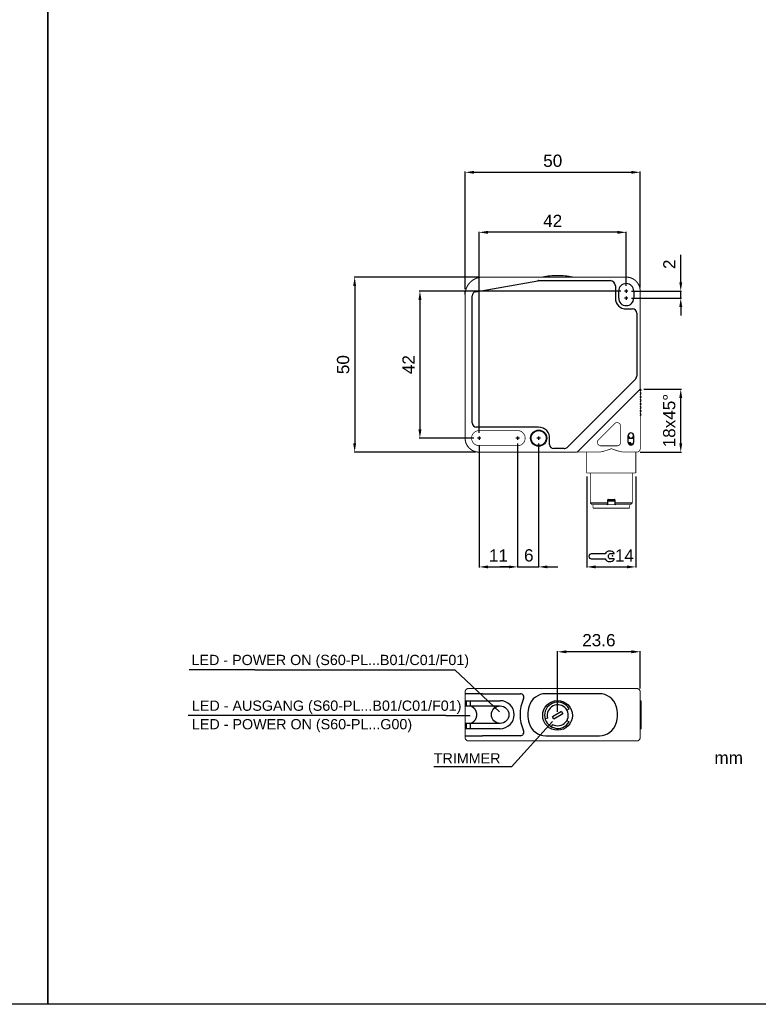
# Model space of a CAD drawing. Extents: x 1809 to 2609, y 921 to 1495.
# Tile 5 of 8: x 2201 to 2411, y 921 to 1202. Entities that reach past the tile are written whole.
import ezdxf

# ---------------------------------------------------------------- set-up
doc = ezdxf.new("R2010")
doc.units = 0
doc.header["$MEASUREMENT"] = 0
doc.linetypes.add('HIDDENNEW00', pattern=[4.5, 3, -1.5])
doc.linetypes.add('TRATTEGGIATA2', pattern=[0.375, 0.25, -0.125])
doc.layers.get('0').update_dxf_attribs({"linetype": 'CONTINUOUS'})
doc.layers.get('DEFPOINTS').update_dxf_attribs({"linetype": 'CONTINUOUS'})
doc.layers.add('DISEGNO', color=3, linetype='HIDDENNEW00')
doc.layers.add('TRATTEGGIO', color=7, linetype='TRATTEGGIATA2')
doc.styles.add('QUOTE', font='ARIAL.TTF', dxfattribs={"height": 3.5})
doc.dimstyles.new('QUOTE', dxfattribs={"dimscale": 0, "dimtxt": 2.5, "dimasz": 2.5, "dimexe": 0.18, "dimexo": 1, "dimgap": 1.5, "dimtad": 1, "dimdec": 1, "dimzin": 0, "dimdsep": 46, "dimtxsty": 'QUOTE', "dimcen": 0.09, "dimadec": 0, "dimazin": 0, "dimtm": -0.1, "dimtfac": 0.5, "dimtdec": 1, "dimtmove": 0, "dimatfit": 0, "dimfxl": 0, "dimtolj": 2, "dimtzin": 0, "dimarcsym": 0})

# ---------------------------------------------------------------- blocks, each defined once
blk = doc.blocks.new('*D54')
at = {"layer": 'DEFPOINTS', "color": 0, "linetype": 'ByBlock'}
for p in [(2374.25, 1124.44), (2374.25, 1122.44), (2389.33, 1124.44)]:
    blk.add_point(p, dxfattribs=at)
at = {"layer": 'TRATTEGGIO', "color": 0, "linetype": 'ByBlock', "lineweight": -2}
for p, q in [((2389.33, 1126.94), (2389.33, 1134.76)), ((2375.25, 1124.44), (2389.51, 1124.44)), ((2375.25, 1122.44), (2389.51, 1122.44)), ((2389.33, 1122.44), (2389.33, 1124.44)), ((2389.33, 1119.94), (2389.33, 1117.44))]:
    blk.add_line(p, q, dxfattribs=at)
at = {"layer": 'TRATTEGGIO', "color": 0, "linetype": 'ByBlock'}
for points in [[(2388.92, 1126.94), (2389.75, 1126.94), (2389.33, 1124.44)], [(2388.92, 1119.94), (2389.75, 1119.94), (2389.33, 1122.44)]]:
    blk.add_solid(points, dxfattribs=at)
at = {"layer": 'TRATTEGGIO', "color": 0, "linetype": 'ByBlock', "insert": (2386.07, 1132.1), "char_height": 3.5, "attachment_point": 5, "rotation": 90, "style": 'QUOTE'}
blk.add_mtext('\\A2;2', dxfattribs=at)
blk = doc.blocks.new('*D55')
at = {"layer": 'DEFPOINTS', "color": 0, "linetype": 'ByBlock'}
for p in [(2332.75, 1128.44), (2296.21, 1078.44), (2331.75, 1078.44)]:
    blk.add_point(p, dxfattribs=at)
at = {"layer": 'TRATTEGGIO', "color": 0, "linetype": 'ByBlock', "lineweight": -2}
for p, q in [((2331.75, 1128.44), (2296.03, 1128.44)), ((2296.21, 1125.94), (2296.21, 1080.94)), ((2330.75, 1078.44), (2296.03, 1078.44))]:
    blk.add_line(p, q, dxfattribs=at)
at = {"layer": 'TRATTEGGIO', "color": 0, "linetype": 'ByBlock'}
for points in [[(2295.79, 1125.94), (2296.62, 1125.94), (2296.21, 1128.44)], [(2295.79, 1080.94), (2296.62, 1080.94), (2296.21, 1078.44)]]:
    blk.add_solid(points, dxfattribs=at)
at = {"layer": 'TRATTEGGIO', "color": 0, "linetype": 'ByBlock', "insert": (2292.92, 1103.44), "char_height": 3.5, "attachment_point": 5, "rotation": 90, "style": 'QUOTE'}
blk.add_mtext('\\A2;50', dxfattribs=at)
blk = doc.blocks.new('*D56')
at = {"layer": 'DEFPOINTS', "color": 0, "linetype": 'ByBlock'}
for p in [(2377.75, 1158.38), (2327.78, 1124), (2377.75, 1124.44)]:
    blk.add_point(p, dxfattribs=at)
at = {"layer": 'TRATTEGGIO', "color": 0, "linetype": 'ByBlock', "lineweight": -2}
for p, q in [((2327.78, 1125), (2327.78, 1158.56)), ((2330.28, 1158.38), (2375.25, 1158.38)), ((2377.75, 1125.44), (2377.75, 1158.56))]:
    blk.add_line(p, q, dxfattribs=at)
at = {"layer": 'TRATTEGGIO', "color": 0, "linetype": 'ByBlock'}
for points in [[(2330.28, 1158.79), (2330.28, 1157.96), (2327.78, 1158.38)], [(2375.25, 1158.79), (2375.25, 1157.96), (2377.75, 1158.38)]]:
    blk.add_solid(points, dxfattribs=at)
at = {"layer": 'TRATTEGGIO', "color": 0, "linetype": 'ByBlock', "insert": (2352.77, 1161.66), "char_height": 3.5, "attachment_point": 5, "style": 'QUOTE'}
blk.add_mtext('\\A2;50', dxfattribs=at)
blk = doc.blocks.new('*D57')
at = {"layer": 'DEFPOINTS', "color": 0, "linetype": 'ByBlock'}
for p in [(2331.75, 1141.23), (2373.75, 1124.94), (2331.75, 1082.94)]:
    blk.add_point(p, dxfattribs=at)
at = {"layer": 'TRATTEGGIO', "color": 0, "linetype": 'ByBlock', "lineweight": -2}
for p, q in [((2331.75, 1083.94), (2331.75, 1141.41)), ((2371.25, 1141.23), (2334.25, 1141.23)), ((2373.75, 1125.94), (2373.75, 1141.41))]:
    blk.add_line(p, q, dxfattribs=at)
at = {"layer": 'TRATTEGGIO', "color": 0, "linetype": 'ByBlock'}
for points in [[(2334.25, 1141.65), (2334.25, 1140.81), (2331.75, 1141.23)], [(2371.25, 1141.65), (2371.25, 1140.81), (2373.75, 1141.23)]]:
    blk.add_solid(points, dxfattribs=at)
at = {"layer": 'TRATTEGGIO', "color": 0, "linetype": 'ByBlock', "insert": (2352.75, 1144.49), "char_height": 3.5, "attachment_point": 5, "style": 'QUOTE'}
blk.add_mtext('\\A2;42', dxfattribs=at)
blk = doc.blocks.new('*D50')
at = {"layer": 'DEFPOINTS', "color": 0, "linetype": 'ByBlock'}
for p in [(2354.15, 1021.41), (2377.75, 1009.94), (2354.15, 1003.24)]:
    blk.add_point(p, dxfattribs=at)
at = {"layer": 'TRATTEGGIO', "color": 0, "linetype": 'ByBlock', "lineweight": -2}
for p, q in [((2354.15, 1004.24), (2354.15, 1021.59)), ((2375.25, 1021.41), (2356.65, 1021.41)), ((2377.75, 1010.94), (2377.75, 1021.59))]:
    blk.add_line(p, q, dxfattribs=at)
at = {"layer": 'TRATTEGGIO', "color": 0, "linetype": 'ByBlock'}
for points in [[(2356.65, 1021.83), (2356.65, 1020.99), (2354.15, 1021.41)], [(2375.25, 1021.83), (2375.25, 1020.99), (2377.75, 1021.41)]]:
    blk.add_solid(points, dxfattribs=at)
at = {"layer": 'TRATTEGGIO', "color": 0, "linetype": 'ByBlock', "insert": (2365.95, 1024.7), "char_height": 3.5, "attachment_point": 5, "style": 'QUOTE'}
blk.add_mtext('\\A2;23.6', dxfattribs=at)
blk = doc.blocks.new('*D51')
at = {"layer": 'DEFPOINTS', "color": 0, "linetype": 'ByBlock'}
for p in [(2373.25, 1124.44), (2314.85, 1082.44), (2331.25, 1082.44)]:
    blk.add_point(p, dxfattribs=at)
at = {"layer": 'TRATTEGGIO', "color": 0, "linetype": 'ByBlock', "lineweight": -2}
for p, q in [((2372.25, 1124.44), (2314.67, 1124.44)), ((2314.85, 1121.94), (2314.85, 1084.94)), ((2330.25, 1082.44), (2314.67, 1082.44))]:
    blk.add_line(p, q, dxfattribs=at)
at = {"layer": 'TRATTEGGIO', "color": 0, "linetype": 'ByBlock'}
for points in [[(2314.43, 1121.94), (2315.27, 1121.94), (2314.85, 1124.44)], [(2314.43, 1084.94), (2315.27, 1084.94), (2314.85, 1082.44)]]:
    blk.add_solid(points, dxfattribs=at)
at = {"layer": 'TRATTEGGIO', "color": 0, "linetype": 'ByBlock', "insert": (2311.59, 1103.44), "char_height": 3.5, "attachment_point": 5, "rotation": 90, "style": 'QUOTE'}
blk.add_mtext('\\A2;42', dxfattribs=at)
blk = doc.blocks.new('*D52')
at = {"layer": 'DEFPOINTS', "color": 0, "linetype": 'ByBlock'}
for p in [(2331.75, 1081.44), (2342.75, 1081.44), (2342.75, 1045.66)]:
    blk.add_point(p, dxfattribs=at)
at = {"layer": 'TRATTEGGIO', "color": 0, "linetype": 'ByBlock', "lineweight": -2}
for p, q in [((2331.75, 1080.44), (2331.75, 1045.48)), ((2342.75, 1080.44), (2342.75, 1045.48)), ((2334.25, 1045.66), (2340.25, 1045.66))]:
    blk.add_line(p, q, dxfattribs=at)
at = {"layer": 'TRATTEGGIO', "color": 0, "linetype": 'ByBlock'}
for points in [[(2334.25, 1046.07), (2334.25, 1045.24), (2331.75, 1045.66)], [(2340.25, 1046.07), (2340.25, 1045.24), (2342.75, 1045.66)]]:
    blk.add_solid(points, dxfattribs=at)
at = {"layer": 'TRATTEGGIO', "color": 0, "linetype": 'ByBlock', "insert": (2337.25, 1048.91), "char_height": 3.5, "attachment_point": 5, "style": 'QUOTE'}
blk.add_mtext('\\A2;11', dxfattribs=at)
blk = doc.blocks.new('*D53')
at = {"layer": 'DEFPOINTS', "color": 0, "linetype": 'ByBlock'}
for p in [(2377.75, 1096.44), (2389.33, 1096.44), (2376.75, 1078.44)]:
    blk.add_point(p, dxfattribs=at)
at = {"layer": 'TRATTEGGIO', "color": 0, "linetype": 'ByBlock', "lineweight": -2}
for p, q in [((2378.75, 1096.44), (2389.51, 1096.44)), ((2389.33, 1080.94), (2389.33, 1093.94)), ((2377.75, 1078.44), (2389.51, 1078.44))]:
    blk.add_line(p, q, dxfattribs=at)
at = {"layer": 'TRATTEGGIO', "color": 0, "linetype": 'ByBlock'}
for points in [[(2388.92, 1093.94), (2389.75, 1093.94), (2389.33, 1096.44)], [(2388.92, 1080.94), (2389.75, 1080.94), (2389.33, 1078.44)]]:
    blk.add_solid(points, dxfattribs=at)
at = {"layer": 'TRATTEGGIO', "color": 0, "linetype": 'ByBlock', "insert": (2386.05, 1087.44), "char_height": 3.5, "attachment_point": 5, "rotation": 90, "style": 'QUOTE'}
blk.add_mtext('\\A2;18x45°', dxfattribs=at)
blk = doc.blocks.new('CHIAVE')
at = {"color": 7, "linetype": 'Continuous'}
for p, q in [((-2.1, 0.56), (-6.01, 0.56)), ((0.4, 0.56), (-0.68, 0.56)), ((-6.71, -0.14), (-6.71, -0.15)), ((-6.01, -0.85), (-2.1, -0.85)), ((0.4, -0.85), (-0.68, -0.85))]:
    blk.add_line(p, q, dxfattribs=at)
for centre, radius, start, end in [((-6.01, -0.14), 0.7, 90, 180), ((-0.75, -0.15), 1.52, 35.3821, 152.4178), ((-0.45, -0.15), 0.744, 108.4352, 251.5648), ((0.4, 0.67), 0.112, 270, 35.3821), ((-6.01, -0.15), 0.7, 180, 270), ((-0.75, -0.15), 1.52, 207.5822, 324.6179), ((0.4, -0.96), 0.112, 324.6179, 90)]:
    blk.add_arc(centre, radius, start, end, dxfattribs=at)
at = {"color": 1, "linetype": 'Continuous'}
blk.add_point((0, 0), dxfattribs=at)

msp = doc.modelspace()

# ---------------------------------------------------------------- hatches: boundary and pattern name
at = {"layer": 'TRATTEGGIO', "linetype": 'ByBlock'}
h = msp.add_hatch(color=0, dxfattribs=at)
edge = h.paths.add_edge_path(flags=16)
edge.add_arc((2348.75, 1082.44), 2.15, 0, 360)
edge = h.paths.add_edge_path()
edge.add_arc((2348.75, 1082.44), 2.31, 0, 360)

# ---------------------------------------------------------------- linework, layer by layer
at = {"color": 7, "linetype": 'Continuous'}
for p, q in [((2330.74, 1124.28), (2348.53, 1127.42)), ((2348.74, 1127.44), (2369.15, 1127.44)), ((2348.74, 1127.44), (2348.74, 1127.44)), ((2370.65, 1125.94), (2370.65, 1122.44)), ((2329.75, 1086.79), (2329.75, 1123.1)), ((2330.74, 1124.28), (2330.74, 1124.28)), ((2371.6, 1122.44), (2371.6, 1124.44)), ((2374.25, 1124.44), (2373.25, 1124.44)), ((2374.25, 1122.44), (2373.25, 1122.44)), ((2373.75, 1124.94), (2373.75, 1123.94)), ((2373.75, 1122.94), (2373.75, 1121.94)), ((2375.9, 1124.44), (2375.9, 1122.44)), ((2373.75, 1119.34), (2373.75, 1119.34)), ((2373.75, 1119.34), (2375.55, 1119.34)), ((2376.75, 1118.14), (2376.75, 1100.18)), ((2376.75, 1100.18), (2376.75, 1100.18)), ((2376.4, 1099.33), (2356.86, 1079.79)), ((2329.75, 1086.79), (2329.75, 1086.79)), ((2348.75, 1085.59), (2330.95, 1085.59)), ((2330.95, 1085.59), (2330.95, 1085.59)), ((2331.75, 1082.94), (2331.75, 1081.94)), ((2342.75, 1082.94), (2342.75, 1081.94)), ((2348.75, 1082.94), (2348.75, 1081.94)), ((2374.35, 1081.19), (2374.35, 1083.19)), ((2375.85, 1083.19), (2375.85, 1081.19)), ((2332.25, 1082.44), (2331.25, 1082.44)), ((2343.25, 1082.44), (2342.25, 1082.44)), ((2349.25, 1082.44), (2348.25, 1082.44)), ((2351.89, 1080.64), (2351.89, 1082.25)), ((2351.89, 1080.64), (2351.89, 1080.64)), ((2374.35, 1082.74), (2374.65, 1082.44)), ((2375.1, 1081.14), (2374.36, 1081.14)), ((2375.65, 1080.69), (2374.55, 1080.69)), ((2374.65, 1082.44), (2375.1, 1082.44)), ((2375.1, 1082.44), (2375.55, 1082.44)), ((2375.1, 1080.69), (2375.1, 1081.14)), ((2375.55, 1082.44), (2375.85, 1082.74)), ((2353.09, 1079.44), (2353.09, 1079.44)), ((2356.01, 1079.44), (2353.09, 1079.44)), ((2356.86, 1079.79), (2356.86, 1079.79)), ((2363.5, 1063.94), (2368.5, 1063.94)), ((2368.35, 1063.44), (2368.5, 1063.59)), ((2368.5, 1063.94), (2368.5, 1064.84)), ((2370.5, 1064.44), (2368.5, 1064.44)), ((2368.5, 1063.59), (2368.5, 1063.94)), ((2368.6, 1064.94), (2369.5, 1064.94)), ((2369.5, 1064.94), (2370.4, 1064.94)), ((2370.5, 1064.84), (2370.5, 1063.94)), ((2370.5, 1063.94), (2370.5, 1063.59)), ((2370.5, 1063.94), (2375.5, 1063.94)), ((2370.5, 1063.59), (2370.65, 1063.44)), ((2327.75, 1009.44), (2327.75, 1009.44)), ((2332.75, 1009.44), (2327.75, 1009.44)), ((2327.86, 1007.44), (2332.75, 1007.44)), ((2329.33, 1005.94), (2329.33, 1007.44)), ((2332.75, 1009.44), (2343.53, 1009.44)), ((2332.75, 1009.44), (2332.75, 1009.44)), ((2332.75, 1007.44), (2337.75, 1007.44)), ((2366.1, 1009.44), (2350.8, 1009.44)), ((2377.75, 1007.44), (2378, 1007.44)), ((2378, 999.44), (2378, 1007.44)), ((2327.89, 1005.94), (2328.73, 1005.94)), ((2328.15, 1006.54), (2328.15, 1006.84)), ((2328.73, 1005.94), (2329.13, 1005.94)), ((2329.13, 1005.94), (2332.75, 1005.94)), ((2332.75, 1005.94), (2337.75, 1005.94)), ((2355.31, 1004.34), (2352.72, 1002.84)), ((2355.31, 1004.34), (2355.69, 1003.69)), ((2356.8, 1004.77), (2357.45, 1005.14)), ((2351.3, 1002.49), (2350.58, 1002.3)), ((2353.09, 1002.19), (2352.72, 1002.84)), ((2355.69, 1003.69), (2353.09, 1002.19)), ((2356.8, 1001.77), (2357.45, 1001.39)), ((2332.75, 999.44), (2327.86, 999.44)), ((2328.73, 1000.94), (2327.89, 1000.94)), ((2328.15, 1000.04), (2328.15, 1000.34)), ((2329.13, 1000.94), (2328.73, 1000.94)), ((2332.75, 1000.94), (2329.13, 1000.94)), ((2329.33, 999.44), (2329.33, 1000.94)), ((2337.75, 1000.94), (2332.75, 1000.94)), ((2337.75, 999.44), (2332.75, 999.44)), ((2352.7, 1000.67), (2352.33, 1000.02)), ((2378, 999.44), (2377.75, 999.44)), ((2327.75, 997.44), (2327.75, 997.44)), ((2327.75, 997.44), (2332.75, 997.44)), ((2343.53, 997.44), (2332.75, 997.44)), ((2332.75, 997.44), (2332.75, 997.44)), ((2350.8, 997.44), (2366.1, 997.44))]:
    msp.add_line(p, q, dxfattribs=at)
for points, const_width in [([(2332.75, 1128.44, 0.414213), (2327.75, 1123.44)], 0.3), ([(2377.75, 1124.44, 0.414214), (2373.75, 1128.44)], 0.3), ([(2372.15, 1085.88, 0.668179), (2370.44, 1086.59)], 0.2), ([(2331.75, 1084.59, 1), (2331.75, 1080.29)], 0.2), ([(2342.75, 1080.29, 1.000023), (2342.75, 1084.59)], 0.2), ([(2327.75, 1082.44, 0.414214), (2331.75, 1078.44)], 0.3), ([(2365.8, 1081.95, 0.668179), (2366.51, 1080.24)], 0.2), ([(2371.15, 1080.24, 0.414214), (2372.15, 1081.24)], 0.2), ([(2369.5, 1079.44), (2369.36, 1079.38, -0.002954), (2369.23, 1079.33, -0.003053), (2369.09, 1079.28, -0.002967), (2368.96, 1079.23, -0.002675), (2368.82, 1079.18, -0.002465), (2368.69, 1079.13, -0.002279), (2368.55, 1079.08, -0.002096), (2368.41, 1079.04, -0.001869), (2368.28, 1078.99, -0.001733), (2368.14, 1078.95, -0.00165), (2368, 1078.9, -0.001597), (2367.87, 1078.86, -0.001557), (2367.73, 1078.82, -0.001528), (2367.6, 1078.78, -0.0015), (2367.46, 1078.74, -0.001708), (2367.33, 1078.71, -0.002199), (2367.19, 1078.67, -0.00242), (2367.06, 1078.64, -0.002457), (2366.93, 1078.61, -0.003303), (2366.79, 1078.57, -0.004914), (2366.66, 1078.55, -0.003636), (2366.53, 1078.52, 0.000152), (2366.41, 1078.5, -0.006754), (2366.27, 1078.48, -0.015882), (2366.04, 1078.46, -0.008289), (2365.76, 1078.44, -0.004247)], 0.2), ([(2373.24, 1078.44), (2373.06, 1078.44, -0.011374), (2372.88, 1078.46, -0.011735), (2372.7, 1078.48, -0.010772), (2372.52, 1078.51, -0.00851), (2372.33, 1078.55, -0.006828), (2372.15, 1078.59, -0.005337), (2371.96, 1078.63, -0.004153), (2371.77, 1078.68, -0.002971), (2371.59, 1078.73, -0.002411), (2371.4, 1078.78, -0.002364), (2371.21, 1078.84, -0.002719), (2371.02, 1078.9, -0.003334), (2370.82, 1078.96, -0.002502), (2370.63, 1079.02, -0.000721), (2370.47, 1079.07, -0.00376), (2370.25, 1079.15, -0.006764), (2369.93, 1079.27, -0.003307), (2369.5, 1079.44, -0.001726)], 0.2), ([(2376.5, 1078.45), (2376.45, 1078.45, -0.000352), (2376.4, 1078.45, -0.000296), (2376.34, 1078.45, -0.000298), (2376.29, 1078.45, -0.000354), (2376.23, 1078.45, -0.000359), (2376.17, 1078.45, -0.000337), (2376.11, 1078.44, -0.000406), (2376.05, 1078.44, -0.000534), (2375.98, 1078.44, -0.000379), (2375.92, 1078.44, -0.000061), (2375.86, 1078.44, -0.000624), (2375.77, 1078.44, -0.001115), (2375.64, 1078.44, -0.000507), (2375.47, 1078.44, -0.00025)], 0.2), ([(2376.75, 1078.44, 0.414214), (2377.75, 1079.44)], 0.2), ([(2328.75, 1010.94, 0.414214), (2327.75, 1009.94)], 0.3), ([(2377.75, 1009.94, 0.414214), (2376.75, 1010.94)], 0.3), ([(2327.75, 996.94, 0.414214), (2328.75, 995.94)], 0.3), ([(2376.75, 995.94, 0.414214), (2377.75, 996.94)], 0.3)]:
    msp.add_lwpolyline(points, format="xyb", dxfattribs=dict(at, const_width=const_width))
for points, const_width in [([(2332.75, 1128.44), (2373.75, 1128.44)], 0.3), ([(2327.75, 1082.44), (2327.75, 1123.44)], 0.3), ([(2377.75, 1124.44), (2377.75, 1096.44)], 0.3), ([(2376.75, 1095.44), (2360.75, 1079.44)], 0.3), ([(2377.75, 1096.44), (2376.75, 1095.44)], 0.3), ([(2377.75, 1096.44), (2377.75, 1082.07)], 0.2), ([(2365.8, 1081.95), (2370.44, 1086.59)], 0.2), ([(2372.15, 1085.88), (2372.15, 1081.24)], 0.2), ([(2331.75, 1084.59), (2342.75, 1084.59)], 0.2), ([(2342.75, 1080.29), (2331.75, 1080.29)], 0.2), ([(2371.15, 1080.24), (2366.51, 1080.24)], 0.2), ([(2377.75, 1082.07), (2377.75, 1079.44)], 0.2), ([(2359.75, 1078.44), (2331.75, 1078.44)], 0.3), ([(2360.75, 1079.44), (2359.75, 1078.44)], 0.3), ([(2365.76, 1078.44), (2359.75, 1078.44)], 0.2), ([(2362.5, 1072.44), (2362.5, 1078.44)], 0.2), ([(2374.12, 1078.44), (2373.24, 1078.44)], 0.2), ([(2375.47, 1078.44), (2374.12, 1078.44)], 0.2), ([(2376.5, 1078.45), (2376.5, 1072.44)], 0.2), ([(2376.75, 1078.44), (2376.5, 1078.44)], 0.2), ([(2376.5, 1072.44), (2362.5, 1072.44)], 0.2), ([(2363.5, 1072.44), (2363.5, 1063.94)], 0.2), ([(2375.5, 1063.94), (2375.5, 1072.44)], 0.2), ([(2363.5, 1063.94), (2364, 1063.44)], 0.2), ([(2368.35, 1063.44), (2364, 1063.44)], 0.2), ([(2364.3, 1062.44), (2364.3, 1063.44)], 0.2), ([(2370.65, 1063.44), (2368.35, 1063.44)], 0.2), ([(2375, 1063.44), (2370.65, 1063.44)], 0.2), ([(2374.7, 1062.44), (2374.7, 1063.44)], 0.2), ([(2375, 1063.44), (2375.5, 1063.94)], 0.2), ([(2374.7, 1062.44), (2364.3, 1062.44)], 0.2), ([(2327.75, 1009.44), (2327.75, 1009.94)], 0.3), ([(2328.75, 1010.94), (2332.75, 1010.94)], 0.3), ([(2332.75, 1010.94), (2373.75, 1010.94)], 0.3), ([(2373.75, 1010.94), (2376.75, 1010.94)], 0.3), ([(2377.75, 1009.94), (2377.75, 996.94)], 0.3), ([(2327.75, 1009.44), (2327.75, 1007.2)], 0.3), ([(2327.75, 1006.84), (2327.75, 1007.2)], 0.3), ([(2327.75, 1006.54), (2327.75, 1006.84)], 0.3), ([(2327.75, 1006.18), (2327.75, 1006.54)], 0.3), ([(2327.75, 1006.18), (2327.75, 1000.7)], 0.3), ([(2327.75, 1000.34), (2327.75, 1000.7)], 0.3), ([(2327.75, 1000.04), (2327.75, 1000.34)], 0.3), ([(2327.75, 999.68), (2327.75, 1000.04)], 0.3), ([(2327.75, 999.68), (2327.75, 997.44)], 0.3), ([(2327.75, 996.94), (2327.75, 997.44)], 0.3), ([(2332.75, 995.94), (2328.75, 995.94)], 0.3), ([(2348.74, 995.94), (2332.75, 995.94)], 0.3), ([(2348.74, 995.94), (2369.15, 995.94)], 0.3), ([(2373.75, 995.94), (2369.15, 995.94)], 0.3), ([(2376.75, 995.94), (2373.75, 995.94)], 0.3)]:
    msp.add_lwpolyline(points, dxfattribs=dict(at, const_width=const_width))
for points in [[(2327.75, 1123.44), (2327.75, 1123.46, -0.001166), (2327.75, 1123.48, -0.000938), (2327.75, 1123.5, -0.000902), (2327.75, 1123.52, -0.00105), (2327.75, 1123.54, -0.001119), (2327.75, 1123.56, -0.001174), (2327.75, 1123.59, -0.001215), (2327.75, 1123.61, -0.001288), (2327.75, 1123.64, -0.001341), (2327.75, 1123.67, -0.00142), (2327.76, 1123.69, -0.001459), (2327.76, 1123.72, -0.001502), (2327.76, 1123.75, -0.001494), (2327.76, 1123.78, -0.001464), (2327.76, 1123.81, -0.001468), (2327.77, 1123.84, -0.001515), (2327.77, 1123.88, -0.00148), (2327.77, 1123.91, -0.001405), (2327.77, 1123.94, -0.001588), (2327.78, 1123.97, -0.001945), (2327.78, 1124, -0.001528), (2327.79, 1124.04, -0.000662), (2327.79, 1124.07, -0.002228), (2327.79, 1124.1, -0.00355), (2327.8, 1124.16, -0.001745), (2327.81, 1124.23, -0.000947)], [(2327.75, 1123.44), (2327.75, 1123.46, -0.001357), (2327.75, 1123.48, -0.001068), (2327.75, 1123.5, -0.001026), (2327.75, 1123.53, -0.001213), (2327.75, 1123.55, -0.001293), (2327.75, 1123.58, -0.001348), (2327.75, 1123.61, -0.001421), (2327.75, 1123.64, -0.001558), (2327.76, 1123.67, -0.001561), (2327.76, 1123.7, -0.001524), (2327.76, 1123.73, -0.00173), (2327.76, 1123.77, -0.002079), (2327.76, 1123.8, -0.001505), (2327.77, 1123.83, -0.000388), (2327.77, 1123.87, -0.00224), (2327.77, 1123.91, -0.004012), (2327.78, 1123.97, -0.00193), (2327.79, 1124.05, -0.000989)], [(2327.81, 1124.22), (2327.81, 1124.22, -0.001557), (2327.81, 1124.22, -0.001549), (2327.81, 1124.22, -0.001546), (2327.81, 1124.22, -0.001543), (2327.81, 1124.22, -0.001476), (2327.81, 1124.22, -0.001363), (2327.81, 1124.22, -0.001472), (2327.81, 1124.22, -0.001707), (2327.81, 1124.23, -0.001288), (2327.81, 1124.23, -0.000473), (2327.81, 1124.23, -0.001748), (2327.81, 1124.23, -0.002902), (2327.81, 1124.23, -0.001403), (2327.81, 1124.23, -0.000745)], [(2327.86, 1007.44), (2327.86, 1007.44, -0.027958), (2327.85, 1007.45, -0.031194), (2327.84, 1007.45, -0.031683), (2327.84, 1007.45, -0.029505), (2327.83, 1007.46, -0.027381), (2327.83, 1007.46, -0.02476), (2327.82, 1007.47, -0.025205), (2327.82, 1007.47, -0.027784), (2327.82, 1007.48, -0.021639), (2327.81, 1007.48, -0.008734), (2327.81, 1007.49, -0.028124), (2327.81, 1007.5, -0.053481), (2327.81, 1007.51, -0.029247), (2327.81, 1007.52, -0.01579)], [(2328.15, 1006.84), (2328.15, 1006.89, -0.000658), (2328.15, 1006.94, -0.000679), (2328.15, 1006.98, -0.000719), (2328.15, 1007.03, -0.000793), (2328.15, 1007.07, -0.000871), (2328.15, 1007.12, -0.000953), (2328.15, 1007.16, -0.001097), (2328.15, 1007.2, -0.001326), (2328.16, 1007.23, -0.001453), (2328.16, 1007.27, -0.001428), (2328.16, 1007.3, -0.002433), (2328.16, 1007.33, -0.005053), (2328.16, 1007.35, -0.004978), (2328.16, 1007.37, -0.000437), (2328.17, 1007.39, -0.012157), (2328.17, 1007.41, -0.050035), (2328.18, 1007.43, -0.057498), (2328.19, 1007.44, -0.046816)], [(2328.19, 1005.94), (2328.18, 1005.94, -0.147379), (2328.18, 1005.95, -0.099516), (2328.17, 1005.96, -0.052474), (2328.17, 1005.97, -0.028689), (2328.17, 1005.99, -0.017202), (2328.16, 1006.01, -0.011227), (2328.16, 1006.03, -0.00763), (2328.16, 1006.06, -0.005247), (2328.16, 1006.09, -0.003552), (2328.16, 1006.12, -0.002263), (2328.16, 1006.15, -0.001798), (2328.15, 1006.19, -0.00173), (2328.15, 1006.23, -0.001149), (2328.15, 1006.27, -0.000435), (2328.15, 1006.3, -0.001308), (2328.15, 1006.35, -0.001846), (2328.15, 1006.43, -0.000813), (2328.15, 1006.54, -0.000417)], [(2329.53, 1005.84), (2329.5, 1005.85, 0.003151), (2329.47, 1005.87, 0.003433), (2329.43, 1005.88, 0.003736), (2329.4, 1005.89, 0.004004), (2329.38, 1005.9, 0.00417), (2329.35, 1005.9, 0.004178), (2329.32, 1005.91, 0.00487), (2329.3, 1005.92, 0.00614), (2329.27, 1005.92, 0.005193), (2329.25, 1005.93, 0.002169), (2329.23, 1005.93, 0.007698), (2329.2, 1005.94, 0.015084), (2329.17, 1005.94, 0.00869), (2329.13, 1005.94, 0.00506)], [(2329.53, 1005.84), (2329.61, 1005.81, -0.014024), (2329.68, 1005.77, -0.013174), (2329.76, 1005.73, -0.012288), (2329.83, 1005.69, -0.011484), (2329.91, 1005.64, -0.010877), (2329.99, 1005.58, -0.010632), (2330.06, 1005.52, -0.010424), (2330.14, 1005.45, -0.010375), (2330.21, 1005.38, -0.010376), (2330.28, 1005.31, -0.010566), (2330.35, 1005.23, -0.010551), (2330.42, 1005.14, -0.010442), (2330.49, 1005.06, -0.010245), (2330.55, 1004.97, -0.010013), (2330.61, 1004.87, -0.010002), (2330.66, 1004.77, -0.010223), (2330.72, 1004.67, -0.009934), (2330.76, 1004.57, -0.009301), (2330.81, 1004.47, -0.010333), (2330.85, 1004.36, -0.012432), (2330.89, 1004.24, -0.009357), (2330.92, 1004.14, -0.002928), (2330.94, 1004.04, -0.013529), (2330.97, 1003.91, -0.023908), (2330.99, 1003.71, -0.011611), (2331.01, 1003.44, -0.006042)], [(2331.01, 1003.44), (2331, 1003.32, -0.010557), (2331, 1003.21, -0.010787), (2330.98, 1003.09, -0.010759), (2330.97, 1002.97, -0.01051), (2330.94, 1002.86, -0.010374), (2330.92, 1002.75, -0.010274), (2330.89, 1002.64, -0.010201), (2330.85, 1002.53, -0.010116), (2330.81, 1002.42, -0.010085), (2330.77, 1002.31, -0.010067), (2330.72, 1002.21, -0.010048), (2330.67, 1002.11, -0.010002), (2330.61, 1002.01, -0.009971), (2330.55, 1001.92, -0.009915), (2330.49, 1001.83, -0.010076), (2330.42, 1001.74, -0.010402), (2330.36, 1001.66, -0.010349), (2330.29, 1001.58, -0.009936), (2330.21, 1001.5, -0.010739), (2330.14, 1001.43, -0.012283), (2330.06, 1001.37, -0.009753), (2329.99, 1001.31, -0.004081), (2329.92, 1001.25, -0.013173), (2329.84, 1001.2, -0.024026), (2329.71, 1001.13, -0.013096), (2329.54, 1001.04, -0.007367)], [(2327.81, 999.36), (2327.81, 999.37, -0.031621), (2327.81, 999.37, -0.031062), (2327.81, 999.38, -0.02855), (2327.81, 999.39, -0.026084), (2327.81, 999.39, -0.023734), (2327.81, 999.4, -0.02118), (2327.82, 999.41, -0.022842), (2327.82, 999.41, -0.028018), (2327.82, 999.42, -0.021283), (2327.83, 999.42, -0.005241), (2327.83, 999.43, -0.032891), (2327.84, 999.43, -0.067464), (2327.85, 999.44, -0.033705), (2327.86, 999.44, -0.016763)], [(2328.15, 1000.34), (2328.15, 1000.39, -0.000658), (2328.15, 1000.44, -0.000679), (2328.15, 1000.48, -0.000719), (2328.15, 1000.53, -0.000793), (2328.15, 1000.57, -0.000871), (2328.15, 1000.62, -0.000953), (2328.15, 1000.66, -0.001097), (2328.15, 1000.7, -0.001326), (2328.16, 1000.73, -0.001453), (2328.16, 1000.77, -0.001428), (2328.16, 1000.8, -0.002433), (2328.16, 1000.83, -0.005053), (2328.16, 1000.85, -0.004978), (2328.16, 1000.87, -0.000437), (2328.17, 1000.89, -0.012156), (2328.17, 1000.91, -0.050025), (2328.18, 1000.93, -0.057475), (2328.19, 1000.94, -0.046793)], [(2328.19, 999.44), (2328.18, 999.44, -0.147374), (2328.18, 999.45, -0.099511), (2328.17, 999.46, -0.052472), (2328.17, 999.47, -0.028689), (2328.17, 999.49, -0.017201), (2328.16, 999.51, -0.011227), (2328.16, 999.53, -0.00763), (2328.16, 999.56, -0.005247), (2328.16, 999.59, -0.003552), (2328.16, 999.62, -0.002263), (2328.16, 999.65, -0.001798), (2328.15, 999.69, -0.00173), (2328.15, 999.73, -0.001149), (2328.15, 999.77, -0.000435), (2328.15, 999.8, -0.001308), (2328.15, 999.85, -0.001846), (2328.15, 999.93, -0.000813), (2328.15, 1000.04, -0.000417)], [(2329.13, 1000.94), (2329.15, 1000.94, 0.009411), (2329.16, 1000.94, 0.008436), (2329.18, 1000.94, 0.007863), (2329.2, 1000.95, 0.007576), (2329.23, 1000.95, 0.006789), (2329.25, 1000.95, 0.005857), (2329.27, 1000.96, 0.006022), (2329.3, 1000.97, 0.006599), (2329.32, 1000.97, 0.00447), (2329.35, 1000.98, 0.001362), (2329.37, 1000.99, 0.005827), (2329.41, 1001, 0.008404), (2329.46, 1001.02, 0.003493), (2329.54, 1001.04, 0.00172)]]:
    msp.add_lwpolyline(points, format="xyb", dxfattribs=at)
msp.add_lwpolyline([(2327.75, 1123.44), (2327.75, 1123.44), (2327.75, 1123.44), (2327.75, 1123.44), (2327.75, 1123.44), (2327.75, 1123.44), (2327.75, 1123.44)], dxfattribs=at)
for centre, radius in [((2348.75, 1082.44), 2.15), ((2354.15, 1003.24), 4.25), ((2337.75, 1003.44), 2.5)]:
    msp.add_circle(centre, radius, dxfattribs=at)
for centre, radius, start, end in [((2354.15, 1105.84), 23, 90, 100.6485), ((2354.15, 1105.84), 23, 79.3515, 90), ((2348.74, 1126.24), 1.2, 90, 100), ((2369.15, 1125.94), 1.5, 0, 90), ((2373.75, 1124.44), 2.15, 0, 180), ((2330.95, 1123.1), 1.2, 100.0031, 180), ((2373.75, 1122.44), 3.1, 180, 270), ((2373.75, 1122.44), 2.15, 180, 0), ((2375.55, 1118.14), 1.2, 0, 90), ((2375.55, 1100.18), 1.2, 315, 0), ((2377.75, 1096.19), 0.25, 270, 90), ((2377.75, 1095.19), 0.25, 270, 90), ((2377.75, 1094.19), 0.25, 270, 90), ((2377.75, 1093.19), 0.25, 270, 90), ((2377.75, 1092.19), 0.25, 270, 90), ((2377.75, 1091.19), 0.25, 270, 90), ((2377.75, 1090.19), 0.25, 270, 90), ((2377.75, 1089.19), 0.25, 270, 90), ((2330.95, 1086.79), 1.2, 180, 269.9969), ((2348.75, 1082.44), 3.15, 356.5125, 90), ((2375.1, 1083.19), 0.75, 0, 180), ((2375.1, 1083.19), 0.75, 180, 270), ((2375.1, 1083.19), 0.75, 270, 0.5543), ((2353.09, 1080.64), 1.2, 180, 269.9969), ((2375.1, 1081.19), 0.75, 180.0005, 359.9995), ((2356.01, 1080.64), 1.2, 270, 314.9978), ((2368.6, 1064.84), 0.1, 90, 180), ((2370.4, 1064.84), 0.1, 0, 90), ((2337.75, 1003.44), 4, 270, 90), ((2354.55, 1003.44), 11.1, 155.5927, 204.4073), ((2343.53, 1008.44), 1, 335.5927, 90), ((2350.8, 1004.44), 5, 90, 163.3985), ((2354.2, 1003.27), 3.75, 30, 330), ((2366.1, 1004.44), 5, 16.6015, 90), ((2354.15, 1003.44), 8.5, 163.3985, 196.6015), ((2354.2, 1003.27), 3, 240, 195.0001), ((2362.75, 1003.44), 8.5, 343.3985, 16.6015), ((2343.53, 998.44), 1, 270, 24.4073), ((2350.8, 1002.44), 5, 196.6015, 270), ((2366.1, 1002.44), 5, 270, 343.3985)]:
    msp.add_arc(centre, radius, start, end, dxfattribs=at)
at = {"layer": 'DISEGNO', "color": 7, "linetype": 'Continuous', "const_width": 0.1}
for points in [[(2346, 1005.87, -0.331679), (2350.8, 1009.44)], [(2366.1, 1009.44, -0.331679), (2370.9, 1005.87)], [(2346, 1001.01, -0.145898), (2346, 1005.87)], [(2370.9, 1005.87, -0.145898), (2370.9, 1001.01)], [(2350.8, 997.44, -0.331679), (2346, 1001.01)], [(2370.9, 1001.01, -0.331679), (2366.1, 997.44)]]:
    msp.add_lwpolyline(points, format="xyb", dxfattribs=at)
for points in [[(2350.8, 1009.44), (2366.1, 1009.44)], [(2366.1, 997.44), (2350.8, 997.44)]]:
    msp.add_lwpolyline(points, dxfattribs=at)
at = {"layer": 'DISEGNO', "color": 7, "linetype": 'Continuous'}
msp.add_circle((2354.15, 1003.24), 4.25, dxfattribs=at)
at = {"layer": 'TRATTEGGIO', "color": 0, "linetype": 'ByBlock'}
for p, q in [((2342.75, 1080.94), (2342.75, 1045.48)), ((2348.75, 1080.94), (2348.75, 1045.48)), ((2362.5, 1071.44), (2362.5, 1045.48)), ((2376.5, 1071.44), (2376.5, 1045.48)), ((2340.25, 1045.66), (2337.75, 1045.66)), ((2342.75, 1045.66), (2348.75, 1045.66)), ((2351.25, 1045.66), (2354.19, 1045.66)), ((2365, 1045.66), (2374, 1045.66)), ((2267.73, 1016.25), (2248.99, 1016.25)), ((2252.55, 1003.19), (2248.68, 1003.19)), ((2284.3, 1003.19), (2252.55, 1003.19)), ((2264.93, 1003.19), (2260.56, 1003.19)), ((2270.85, 1003.19), (2267.56, 1003.19)), ((2322.24, 1003.19), (2309.87, 1003.19)), ((2322.24, 1003.19), (2329.18, 1003.19)), ((2341, 988.59), (2352.69, 1001.53))]:
    msp.add_line(p, q, dxfattribs=at)
for points in [[(1808.55, 1207.71), (2208.55, 1207.71), (2208.55, 920.71), (1808.55, 920.71)], [(2208.55, 1207.71), (2608.55, 1207.71), (2608.55, 920.71), (2208.55, 920.71)]]:
    msp.add_lwpolyline(points, close=True, dxfattribs=at)
for points in [[(2267.73, 1016.25), (2324.86, 1016.25), (2337.57, 1004.23)], [(2309.87, 1003.19), (2275.97, 1003.19)], [(2341, 988.59), (2318.77, 988.59)]]:
    msp.add_lwpolyline(points, dxfattribs=at)
msp.add_circle((2348.75, 1082.44), 2.31, dxfattribs=at)
for points in [[(2340.25, 1046.07), (2340.25, 1045.24), (2342.75, 1045.66)], [(2351.25, 1046.07), (2351.25, 1045.24), (2348.75, 1045.66)], [(2365, 1046.07), (2365, 1045.24), (2362.5, 1045.66)], [(2374, 1046.07), (2374, 1045.24), (2376.5, 1045.66)]]:
    msp.add_solid(points, dxfattribs=at)

# ---------------------------------------------------------------- block references
at = {"color": 7}
msp.add_blockref('CHIAVE', (2369.8, 1048.83), dxfattribs=at)

# ---------------------------------------------------------------- texts
at = {"color": 7, "linetype": 'Continuous', "attachment_point": 4}
for s, insert, char_height in [('{\\fArial|b0|i0|c0|p34;LED - POWER ON (S60-PL...B01/C01/F01)}', (2249.63, 1018.64), 2.925), ('{\\fArial|b0|i0|c0|p34;LED - AUSGANG (S60-PL...B01/C01/F01)}', (2249.73, 1005.58), 2.925), ('{\\fArial|b0|i0|c0|p34;LED - POWER ON (S60-PL...G00)}', (2249.73, 1000.29), 2.925), ('{\\fArial|b0|i0|c0|p34;TRIMMER}', (2318.8, 990.98), 2.925), ('{\\fArial|b0|i0|c0|p34;mm}', (2398.93, 991.14), 3.51)]:
    msp.add_mtext(s, dxfattribs=dict(at, insert=insert, char_height=char_height))
at = {"layer": 'TRATTEGGIO', "color": 0, "linetype": 'ByBlock', "char_height": 3.5, "attachment_point": 5, "style": 'QUOTE'}
for s, insert in [('\\A2;6', (2345.93, 1048.94)), ('\\A2;14', (2373.24, 1048.91))]:
    msp.add_mtext(s, dxfattribs=dict(at, insert=insert))

# ---------------------------------------------------------------- dimensions: what is measured, and where the dimension line sits
at = {"layer": 'TRATTEGGIO', "color": 0, "linetype": 'ByBlock'}
for base, p1, p2, text, picture, middle in [((2377.75, 1158.38), (2327.78, 1124), (2377.75, 1124.44), '50', '*D56', (2352.77, 1161.66)), ((2331.75, 1141.23), (2373.75, 1124.94), (2331.75, 1082.94), '42', '*D57', (2352.75, 1144.49)), ((2342.75, 1045.66), (2331.75, 1081.44), (2342.75, 1081.44), '11', '*D52', (2337.25, 1048.91))]:
    dim = msp.add_linear_dim(base=base, p1=p1, p2=p2, text=text, dimstyle='QUOTE', override={"dimscale": 1}, dxfattribs=at)
    dim.commit()
    dim.dimension.update_dxf_attribs({"geometry": picture, "text_midpoint": middle})
for base, p1, p2, text, picture, middle in [((2389.33, 1124.44), (2374.25, 1122.44), (2374.25, 1124.44), '2', '*D54', (2386.07, 1132.1)), ((2296.21, 1078.44), (2332.75, 1128.44), (2331.75, 1078.44), '50', '*D55', (2292.92, 1103.44)), ((2314.85, 1082.44), (2373.25, 1124.44), (2331.25, 1082.44), '42', '*D51', (2311.59, 1103.44)), ((2389.33, 1096.44), (2376.75, 1078.44), (2377.75, 1096.44), '18x45°', '*D53', (2386.05, 1087.44))]:
    dim = msp.add_linear_dim(base=base, p1=p1, p2=p2, angle=90, text=text, dimstyle='QUOTE', override={"dimscale": 1}, dxfattribs=at)
    dim.commit()
    dim.dimension.update_dxf_attribs({"geometry": picture, "text_midpoint": middle})
dim = msp.add_linear_dim(base=(2354.15, 1021.41), p1=(2377.75, 1009.94), p2=(2354.15, 1003.24), dimstyle='QUOTE', override={"dimscale": 1}, dxfattribs=at)
dim.commit()
dim.dimension.update_dxf_attribs({"geometry": '*D50', "text_midpoint": (2365.95, 1024.7)})

doc.saveas('drawing.dxf')
